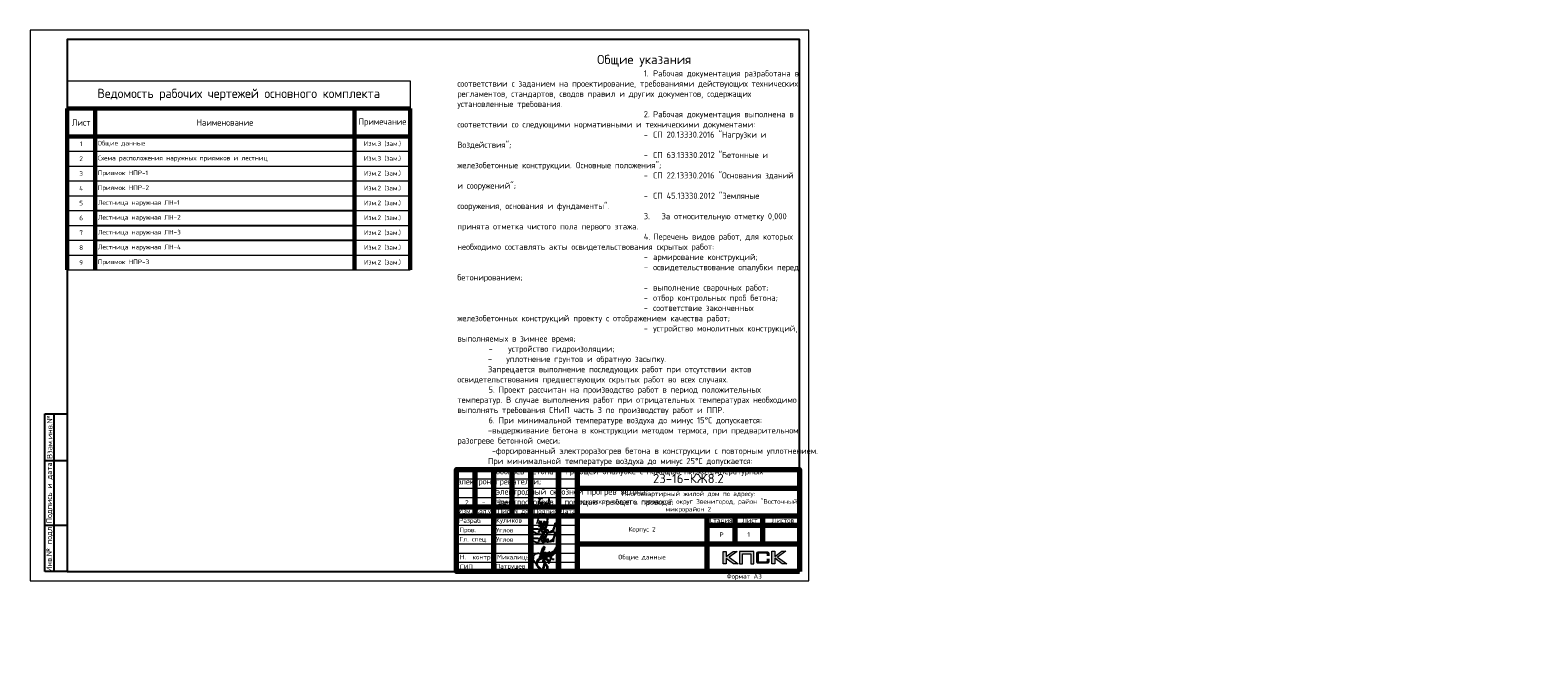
# Model space of a CAD drawing. Header units: millimetres. Extents: x 130535 to 3472113, y -231620 to 121434.
# Tile 1 of 133: x 130535 to 211849, y -14727 to 18963. Entities that reach past the tile are written whole.
import ezdxf
from ezdxf.enums import TextEntityAlignment as Align

# ---------------------------------------------------------------- set-up
doc = ezdxf.new("R2010")
doc.units = ezdxf.units.MM
doc.layers.get('DEFPOINTS').update_dxf_attribs({"color": 1, "lineweight": 0})
for name, color, linetype, lineweight in [('0.15', 252, 'Continuous', 15), ('Standard', 7, 'Continuous', 25), ('АС-Таблицы', 7, 'Continuous', 20), ('Выноски', 20, 'Continuous', 20), ('РАЗМЕРЫ', 1, 'Continuous', 9), ('Рамка', 7, 'Continuous', 70), ('Текст', 7, 'Continuous', 25), ('ТОНКИЕ', 7, 'Continuous', 9)]:
    doc.layers.add(name, color=color, linetype=linetype, lineweight=lineweight)
doc.layers.add('ТОЛСТЫЕ_ОСНОВНЫЕ', color=6, linetype='Continuous')
doc.styles.add('GOST-2.304_Type-B', font='GOST_Common.ttf')
doc.styles.add('style1', font='GOST_Common.ttf', dxfattribs={"height": 500})
doc.styles.add('ГОСТ', font='isocpeur.TTF')

# ---------------------------------------------------------------- blocks, each defined once
blk = doc.blocks.new('*T9')
at = {"color": 0, "linetype": 'Continuous', "lineweight": 60, "transparency": 16777216}
for p, q in [((0, -1500), (18500, -1500)), ((0, -1500), (0, -10200)), ((1500, -1500), (1500, -10200)), ((15500, -1500), (15500, -10200)), ((18500, -1500), (18500, -10200)), ((0, -3000), (18500, -3000))]:
    blk.add_line(p, q, dxfattribs=at)
at = {"color": 0, "lineweight": 20, "transparency": 16777216}
for p, q in [((0, -3800), (18500, -3800)), ((0, -4600), (18500, -4600)), ((0, -5400), (18500, -5400)), ((0, -6200), (18500, -6200)), ((0, -7000), (1500, -7000)), ((15500, -7000), (18500, -7000)), ((0, -7800), (1500, -7800)), ((15500, -7800), (18500, -7800)), ((0, -8600), (1500, -8600)), ((15500, -8600), (18500, -8600)), ((0, -9400), (18500, -9400)), ((0, -10200), (18500, -10200))]:
    blk.add_line(p, q, dxfattribs=at)
at = {"color": 0, "linetype": 'ByBlock', "lineweight": -2, "transparency": 16777216}
for p, q in [((1500, -7000), (15500, -7000)), ((1500, -7800), (15500, -7800)), ((1500, -8600), (15500, -8600))]:
    blk.add_line(p, q, dxfattribs=at)
at = {"layer": 'DEFPOINTS', "color": 8, "linetype": 'ByBlock', "lineweight": 0, "transparency": 16777216}
for p, q in [((0, 0), (18500, 0)), ((0, 0), (0, -1500)), ((18500, 0), (18500, -1500))]:
    blk.add_line(p, q, dxfattribs=at)
at = {"color": 0, "linetype": 'Continuous', "lineweight": -3, "transparency": 16777216, "style": 'GOST-2.304_Type-B'}
for s, insert, char_height, width, attachment_point in [('Ведомость рабочих чертежей основного комплекта', (9250, -750), 500, 18200, 5), ('Лист', (750, -2250), 350, 1200, 5), ('Наименование', (8500, -2250), 350, 13700, 5), ('Примечание', (17000, -2250), 350, 2700, 5), ('1', (750, -3400), 250, 1200, 5), ('Общие данные', (1650, -3400), 250, 13700, 4), ('Изм.3 (зам.)', (17000, -3400), 250, 2700, 5), ('2', (750, -4200), 250, 1200, 5), ('Изм.3 (зам.)', (17000, -4200), 250, 2700, 5), ('3', (750, -5000), 250, 1200, 5), ('{\\C1;Схема расположения наружных приямков и лестниц}', (1650, -4200), 250, 13700, 4), ('Приямок НПР-1', (1650, -5000), 250, 13700, 4), ('Изм.2 (зам.)', (17000, -5000), 250, 2700, 5), ('4', (750, -5800), 250, 1200, 5), ('Приямок НПР-2', (1650, -5800), 250, 13700, 4), ('Изм.2 (зам.)', (17000, -5800), 250, 2700, 5), ('5', (750, -6600), 250, 1200, 5), ('Лестница наружная ЛН-1', (1650, -6600), 250, 13700, 4), ('Изм.2 (зам.)', (17000, -6600), 250, 2700, 5), ('6', (750, -7400), 250, 1200, 5), ('Лестница наружная ЛН-2', (1650, -7400), 250, 13700, 4), ('Изм.2 (зам.)', (17000, -7400), 250, 2700, 5), ('7', (750, -8200), 250, 1200, 5), ('Лестница наружная ЛН-3', (1650, -8200), 250, 13700, 4), ('Изм.2 (зам.)', (17000, -8200), 250, 2700, 5), ('8', (750, -9000), 250, 1200, 5), ('Лестница наружная ЛН-4', (1650, -9000), 250, 13700, 4), ('Изм.2 (зам.)', (17000, -9000), 250, 2700, 5), ('9', (750, -9800), 250, 1200, 5), ('Приямок НПР-3', (1650, -9800), 250, 13700, 4), ('Изм.2 (зам.)', (17000, -9800), 250, 2700, 5)]:
    blk.add_mtext(s, dxfattribs=dict(at, insert=insert, char_height=char_height, width=width, attachment_point=attachment_point))
blk = doc.blocks.new('СЛОЖНЫЙ_ОБЪЕКТ_0')
at = {"layer": 'Standard', "color": 7, "linetype": 'Continuous', "lineweight": 25}
for points, start_tangent, end_tangent in [([(-6.58, 1.47), (-6.79, 1.26), (-6.97, 1.08), (-7.02, 0.85), (-7.02, 0.75), (-7, 0.63), (-6.84, 0.43), (-6.7, 0.33), (-6.55, 0.26), (-6.43, 0.26), (-6.35, 0.35), (-6.31, 0.52), (-6.28, 0.77), (-6.28, 1.01), (-6.3, 1.28), (-6.31, 1.54), (-6.3, 2.04), (-6.28, 2.3), (-6.25, 2.37), (-6.17, 2.3), (-6.14, 2), (-6.19, 1.85)], (-0.677851, -0.735199), (-0.339746, -0.940517)), ([(-6.18, 2.14), (-6.17, 1.97), (-6.17, 1.84), (-6.18, 1.7), (-6.18, 1.41), (-6.17, 1.22), (-6.17, 1.12), (-6.15, 0.96), (-6.12, 0.83)], (0.06248, -0.998046), (0.223108, -0.974794)), ([(-5.89, 1.59), (-5.94, 1.69), (-5.97, 1.69), (-6.02, 1.62), (-6.06, 1.5), (-6.08, 1.41), (-6.08, 1.37), (-6.09, 1.22), (-6.07, 1.07), (-6.04, 1), (-6.01, 0.99), (-5.98, 1.01), (-5.95, 1.05), (-5.92, 1.08), (-5.91, 1.1), (-5.84, 1.21), (-5.8, 1.32), (-5.78, 1.44), (-5.77, 1.6), (-5.81, 1.75), (-5.83, 1.77), (-5.86, 1.75), (-5.89, 1.72), (-5.91, 1.57), (-5.92, 1.49), (-5.92, 1.33), (-5.91, 1.22), (-5.87, 1.16), (-5.81, 1.12), (-5.75, 1.2), (-5.71, 1.26), (-5.69, 1.32), (-5.66, 1.41), (-5.64, 1.52), (-5.63, 1.66), (-5.64, 1.81), (-5.66, 1.82), (-5.67, 1.82), (-5.7, 1.76), (-5.71, 1.67), (-5.72, 1.54), (-5.72, 1.42), (-5.66, 1.29), (-5.62, 1.28), (-5.55, 1.31), (-5.46, 1.43), (-5.4, 1.6), (-5.37, 1.86), (-5.39, 1.98), (-5.41, 2), (-5.43, 1.97), (-5.46, 1.93), (-5.51, 1.79), (-5.53, 1.66), (-5.51, 1.54), (-5.46, 1.47), (-5.41, 1.46), (-5.35, 1.5), (-5.27, 1.62), (-5.19, 1.74), (-5.14, 1.88), (-5.11, 2.03), (-5.11, 2.11), (-5.12, 2.14), (-5.14, 2.12), (-5.17, 2.04), (-5.21, 1.92), (-5.24, 1.79), (-5.25, 1.68), (-5.25, 1.58), (-5.24, 1.52), (-5.22, 1.5), (-5.19, 1.48), (-5.15, 1.52), (-5.09, 1.58), (-4.95, 1.78), (-4.76, 2.17), (-4.67, 2.98), (-4.67, 3.23), (-4.69, 3.26), (-4.71, 3.26), (-4.74, 3.23), (-4.78, 3.18), (-4.87, 2.96), (-4.89, 2.75), (-4.92, 2.58), (-4.96, 2.44), (-5, 2.1), (-5.05, 1.67), (-5.06, 1.44), (-5.07, 1.33), (-5.05, 1.1), (-5.04, 0.88), (-5.04, 0.78), (-5.05, 0.74), (-5.07, 0.75), (-5.08, 0.78), (-5.09, 0.8), (-5.08, 1.08), (-4.94, 1.35), (-4.91, 1.37), (-4.85, 1.35), (-4.78, 1.35), (-4.62, 1.41)], (-0.169301, 0.985564), (0.921845, 0.387559)), ([(-6.33, 1.09), (-6.3, 1.08), (-6.27, 1.08), (-6.23, 1.1), (-6.2, 1.11), (-6.16, 1.12), (-6.14, 1.14), (-6.12, 1.17)], (0.983291, -0.18204), (0.7365, 0.676437))]:
    blk.add_spline(points, degree=3, dxfattribs=dict(at, start_tangent=start_tangent, end_tangent=end_tangent))
blk = doc.blocks.new('Роспись')
at = {"layer": 'Текст', "color": 4}
blk.add_lwpolyline([(4.18, 0.67), (6.68, 5.03), (5.62, 0.66)], dxfattribs=at)
for points in [[(7.11, 5.14), (7.17, 2.59), (9.02, 5.2), (8.57, 4.35), (6.55, -0.29), (0.19, 1.88), (9.09, 2.02)], [(9.09, 2.02), (9.4, 1.96), (6.15, 0.84), (8.42, 0.77), (8.9, 0.77)], [(8.9, 0.77), (8.97, 0.64), (9.94, 1.16)], [(9.94, 1.16), (9.82, 0.79), (10.85, 0.93)], [(10.85, 0.93), (11.13, 1.44), (11.23, 1.11), (10.92, 0.57), (10.85, 0.93)], [(11.23, 1.12), (11.03, 1.05), (10.98, 1.33), (11.05, 1.41)], [(11.23, 1.12), (12.72, 3.08), (13.28, 5.66), (11.96, 0.97)], [(11.96, 0.97), (12.16, 0.71), (12.34, 1.19), (12.03, 1.14), (11.96, 0.97)]]:
    blk.add_spline(points, degree=3, dxfattribs=at)
blk = doc.blocks.new('11')
at = {"layer": 'Выноски'}
for p, q in [((47885, 66608), (47944, 66700)), ((47944, 66700), (47962, 66737)), ((47962, 66737), (47989, 66781)), ((47989, 66781), (48016, 66806)), ((48016, 66806), (48038, 66823)), ((48038, 66823), (48060, 66786)), ((48060, 66786), (48058, 66769))]:
    blk.add_line(p, q, dxfattribs=at)
blk.add_lwpolyline([(47863, 66761), (47937, 66865), (47843, 66458), (47885, 66564), (47905, 66616), (47954, 66628), (47979, 66606), (47957, 66539), (47937, 66487), (47947, 66458), (47991, 66470), (48051, 66611), (48041, 66569), (48023, 66505), (48023, 66448), (48065, 66448), (48090, 66529), (48110, 66608), (48043, 66369), (47972, 66275), (47954, 66344), (47991, 66389), (48078, 66431), (48142, 66470), (48154, 66441), (48204, 66512), (48246, 66606), (48209, 66455), (48204, 66418), (48295, 66574), (48265, 66463), (48265, 66455), (48312, 66453), (48342, 66529), (48347, 66584), (48337, 66465), (48349, 66453), (48401, 66569), (48443, 66616), (48461, 66678), (48466, 66727), (48436, 66811), (48399, 66754), (48399, 66618), (48389, 66549), (48374, 66507), (48416, 66564), (48441, 66576), (48451, 66524), (48433, 66482), (48419, 66453), (48424, 66428), (48458, 66421)], dxfattribs=at)
blk = doc.blocks.new('A$Cd09756da')
h = blk.add_hatch(color=0)
h.paths.add_polyline_path([(-3363, 1089), (-3590, 1089), (-3962, 809), (-3962, 1089), (-4120, 1089), (-4120, 417), (-3962, 417), (-3962, 712), (-3560, 417), (-3308, 417), (-3809, 772)])
h.paths.add_polyline_path([(-3080, 963), (-2635, 963), (-2635, 417), (-2478, 417), (-2478, 1089), (-2645, 1089), (-3236, 1089), (-3236, 930), (-3236, 417), (-3080, 417)])
h.paths.add_polyline_path([(-1340, 1093), (-1498, 1093), (-1498, 420), (-1340, 420), (-1340, 716), (-938, 420), (-686, 420), (-1187, 776), (-741, 1093), (-968, 1093), (-1340, 813)])
at = {"true_color": 0x5f007f}
blk.add_hatch(color=206, dxfattribs=at).paths.add_polyline_path([(-1629, 1018), (-1631, 1026), (-1634, 1032), (-1638, 1038), (-1641, 1044), (-1644, 1049), (-1649, 1054), (-1653, 1059), (-1657, 1063), (-1662, 1066), (-1668, 1071), (-1674, 1074), (-1681, 1077), (-1688, 1079), (-1696, 1082), (-1703, 1084), (-1721, 1088), (-1741, 1091), (-1762, 1092), (-1786, 1093), (-2187, 1093), (-2210, 1092), (-2231, 1091), (-2251, 1088), (-2268, 1084), (-2276, 1082), (-2284, 1079), (-2291, 1077), (-2297, 1073), (-2303, 1071), (-2310, 1066), (-2315, 1063), (-2319, 1059), (-2323, 1054), (-2327, 1049), (-2331, 1044), (-2335, 1038), (-2337, 1032), (-2340, 1025), (-2343, 1018), (-2345, 1010), (-2348, 994), (-2351, 976), (-2353, 956), (-2353, 934), (-2353, 580), (-2353, 557), (-2351, 537), (-2348, 519), (-2345, 502), (-2343, 495), (-2340, 488), (-2337, 481), (-2335, 474), (-2331, 469), (-2327, 463), (-2323, 459), (-2319, 454), (-2315, 450), (-2309, 446), (-2303, 443), (-2297, 439), (-2291, 436), (-2283, 434), (-2276, 431), (-2268, 429), (-2251, 425), (-2231, 423), (-2209, 421), (-2187, 420), (-1786, 420), (-1762, 421), (-1741, 422), (-1721, 425), (-1704, 428), (-1696, 431), (-1688, 433), (-1681, 436), (-1674, 439), (-1668, 442), (-1662, 446), (-1657, 450), (-1653, 454), (-1649, 458), (-1644, 463), (-1641, 468), (-1638, 474), (-1634, 481), (-1631, 487), (-1629, 495), (-1626, 502), (-1623, 519), (-1620, 537), (-1619, 557), (-1618, 580), (-1618, 691), (-1775, 691), (-1775, 600), (-1775, 594), (-1776, 588), (-1777, 582), (-1779, 577), (-1781, 572), (-1783, 568), (-1786, 564), (-1789, 560), (-1792, 557), (-1797, 554), (-1801, 552), (-1806, 550), (-1811, 548), (-1817, 548), (-1824, 547), (-1830, 546), (-2153, 546), (-2159, 547), (-2164, 548), (-2168, 550), (-2172, 552), (-2176, 555), (-2180, 557), (-2183, 561), (-2186, 565), (-2189, 569), (-2191, 573), (-2193, 578), (-2194, 583), (-2196, 593), (-2197, 602), (-2197, 925), (-2197, 931), (-2196, 936), (-2195, 941), (-2193, 946), (-2192, 950), (-2190, 954), (-2187, 957), (-2185, 961), (-2181, 963), (-2178, 966), (-2173, 968), (-2169, 970), (-2164, 971), (-2160, 972), (-2154, 972), (-2149, 972), (-1830, 972), (-1824, 972), (-1817, 972), (-1812, 970), (-1807, 969), (-1802, 967), (-1797, 965), (-1793, 961), (-1790, 958), (-1786, 954), (-1783, 950), (-1781, 946), (-1779, 941), (-1777, 936), (-1776, 931), (-1775, 925), (-1775, 918), (-1775, 844), (-1618, 844), (-1618, 934), (-1619, 956), (-1620, 976), (-1623, 994), (-1627, 1010)])
at = {"color": 0, "lineweight": 0}
for points in [[(-4120, 417), (-4120, 1089), (-3962, 1089), (-3962, 809), (-3590, 1089), (-3363, 1089), (-3809, 772), (-3308, 417), (-3560, 417), (-3962, 712), (-3962, 417), (-4120, 417)], [(-3080, 417), (-3080, 963), (-2635, 963), (-2635, 417), (-2478, 417), (-2478, 1089), (-2645, 1089), (-3236, 1089), (-3236, 930), (-3236, 417), (-3080, 417)], [(-1498, 420), (-1498, 1093), (-1340, 1093), (-1340, 813), (-968, 1093), (-741, 1093), (-1187, 776), (-686, 420), (-938, 420), (-1340, 716), (-1340, 420), (-1498, 420)]]:
    blk.add_lwpolyline(points, close=True, dxfattribs=at)
at = {"lineweight": 35}
blk.add_lwpolyline([(-13508, 523), (-13547, 578), (-13600, 632), (-13677, 670), (-13759, 693), (-13818, 702), (-13912, 702), (-14016, 676), (-14099, 633), (-14147, 575), (-14180, 499), (-14196, 424), (-14178, 345), (-14125, 271), (-14070, 216), (-14013, 165), (-13943, 121), (-13865, 83), (-13793, 64), (-13740, 64), (-13666, 78), (-13601, 136), (-13593, 202), (-13604, 266), (-13651, 344), (-13699, 405), (-13737, 443), (-13779, 503), (-13800, 532), (-13813, 569), (-13820, 591), (-13820, 601), (-13802, 592), (-13787, 577), (-13771, 554), (-13766, 528), (-13766, 443), (-13775, 355), (-13799, 285), (-13814, 219), (-13841, 149)], dxfattribs=at)
at = {"layer": 'Рамка', "lineweight": 15}
for p, q in [((-18500, 5000), (-12000, 5000)), ((-18500, 4500), (-12000, 4500)), ((-18500, 4000), (-12000, 4000)), ((-18500, 2500), (-12000, 2500)), ((-18500, 2000), (-12000, 2000)), ((-18500, 1500), (-12000, 1500)), ((-18500, 1000), (-12000, 1000)), ((-18500, 500), (-12000, 500))]:
    blk.add_line(p, q, dxfattribs=at)
at = {"layer": 'Рамка'}
for p, q in [((-17500, 3000), (-17500, 5500)), ((-16500, 0), (-16500, 5500)), ((-15500, 3000), (-15500, 5500)), ((-14500, 0), (-14500, 5500)), ((-14500, 5500), (-14500, 0)), ((-13000, 5500), (-13000, 0)), ((-13000, 0), (-13000, 5500)), ((-12000, 5500), (-12000, 0)), ((-12000, 4500), (0, 4500)), ((-18500, 3500), (-12000, 3500)), ((-18500, 3000), (0, 3000)), ((-5000, 3000), (-5000, 0)), ((-5000, 2500), (0, 2500)), ((-5000, 2500), (0, 2500)), ((-3500, 3000), (-3500, 1500)), ((-2000, 3000), (-2000, 1500)), ((-12000, 1500), (0, 1500))]:
    blk.add_line(p, q, dxfattribs=at)
blk.add_lwpolyline([(0, 0), (-18500, 0), (-18500, 5500), (0, 5500)], close=True, dxfattribs=at)
at = {"color": 18, "true_color": 0x000000, "xscale": 100, "yscale": 100, "zscale": 100}
for p in [(-14508, 2045), (-14508, 1545)]:
    blk.add_blockref('Роспись', p, dxfattribs=at)
at = {"layer": '0.15', "xscale": 462, "yscale": 462, "zscale": 462, "rotation": 339.9822667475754}
blk.add_blockref('СЛОЖНЫЙ_ОБЪЕКТ_0', (-11452, -669), dxfattribs=at)
at = {"layer": 'Выноски'}
blk.add_blockref('11', (-62024, -63871), dxfattribs=at)
at = {"color": 7, "style": 'ГОСТ'}
for s, p in [('Разраб', (-18371, 2627)), ('.', (-17258, 2627))]:
    blk.add_text(s, height=250, dxfattribs=at).set_placement(p)
at = {"layer": 'РАЗМЕРЫ', "color": 7, "char_height": 250, "attachment_point": 4, "style": 'ГОСТ'}
for s, insert in [('{\\C256;Куликов}', (-16371, 2734)), ('Пров.', (-18346, 2215)), ('Гл. спец.', (-18346, 1715)), ('Углов', (-16371, 2234)), ('Углов', (-16371, 1734))]:
    blk.add_mtext_dynamic_manual_height_columns(s, width=2000, gutter_width=1250, heights=[0], dxfattribs=dict(at, insert=insert))
at = {"layer": 'РАЗМЕРЫ', "color": 7, "linetype": 'Continuous', "char_height": 250, "width": 2000, "attachment_point": 4, "style": 'GOST-2.304_Type-B'}
for s, insert in [(' Н.  контр.', (-18500, 750)), (' ГИП', (-18500, 250)), (' Михалицын', (-16500, 750)), ('Патрушев', (-16394, 255))]:
    blk.add_mtext(s, dxfattribs=dict(at, insert=insert))
at = {"layer": 'Текст', "color": 7, "style": 'ГОСТ'}
blk.add_text('23-16-КЖ8.2', height=500, dxfattribs=at).set_placement((-6003, 5019), align=Align.MIDDLE_CENTER)
at = {"layer": 'Текст', "color": 7, "style": 'GOST-2.304_Type-B'}
for s, p in [('Изм.', (-18400, 3141)), ('Кол.уч.', (-17490, 3143)), ('Лист', (-16298, 3139)), ('N док.', (-15435, 3141)), ('Подпись', (-14340, 3127)), ('Дата', (-12920, 3127)), ('Стадия', (-4850, 2640)), ('Лист', (-3100, 2640)), ('Листов', (-1508, 2640)), ('Р', (-4328, 1863))]:
    blk.add_text(s, height=250, dxfattribs=at).set_placement(p)
at = {"layer": 'Текст', "color": 7, "linetype": 'Continuous', "lineweight": 0, "char_height": 250, "attachment_point": 5, "style": 'GOST-2.304_Type-B'}
for s, insert, width in [('Многоквартирный жилой дом по адресу:\\PМосковская область, городской округ Звенигород, район "Восточный", микрорайон 2', (-6000, 3750), 12000), ('Корпус 2', (-8500, 2250), 7000)]:
    blk.add_mtext(s, dxfattribs=dict(at, insert=insert, width=width))
blk = doc.blocks.new('*U28')
at = {"layer": 'ТОЛСТЫЕ_ОСНОВНЫЕ'}
for p, q in [((8, 5), (8, 90)), ((8, 90), (20, 90)), ((13, 5), (13, 90)), ((8, 65), (20, 65)), ((8, 30), (20, 30)), ((20, 5), (8, 5))]:
    blk.add_line(p, q, dxfattribs=at)
at = {"layer": 'ТОЛСТЫЕ_ОСНОВНЫЕ', "color": 6}
blk.add_lwpolyline([(20, 5), (415, 5), (415, 292), (20, 292)], close=True, dxfattribs=at)
at = {"layer": 'ТОНКИЕ'}
blk.add_lwpolyline([(0, 0), (420, 0), (420, 297), (0, 297)], close=True, dxfattribs=at)
at = {"layer": 'Текст', "style": 'style1'}
for s, p in [('Взам.инв.№', (10.5, 77.5)), ('Подпись и дата', (10.5, 47.5)), ('Инв.№ подл.', (10.5, 17.5))]:
    blk.add_text(s, height=3, rotation=90, dxfattribs=at).set_placement(p, align=Align.MIDDLE)
blk.add_text('Формат А3', height=2.5, dxfattribs=at).set_placement((375.57, 1.2))
blk = doc.blocks.new('*T10')
at = {"layer": 'АС-Таблицы', "color": 0, "linetype": 'ByBlock', "lineweight": -2, "transparency": 16777216}
for p, q in [((0, 0), (1500, 0)), ((0, -1000), (1500, -1000))]:
    blk.add_line(p, q, dxfattribs=at)
at = {"layer": 'АС-Таблицы', "color": 0, "linetype": 'ByBlock', "lineweight": 50, "transparency": 16777216}
for p, q in [((0, 0), (0, -1000)), ((1500, 0), (1500, -1000))]:
    blk.add_line(p, q, dxfattribs=at)
at = {"layer": 'АС-Таблицы', "color": 0, "transparency": 16777216, "insert": (750, -500), "char_height": 250, "width": 1000, "attachment_point": 5, "style": 'ГОСТ'}
blk.add_mtext('1', dxfattribs=at)

msp = doc.modelspace()

# ---------------------------------------------------------------- block references
at = {"xscale": 100, "yscale": 100, "zscale": 100}
msp.add_blockref('*U28', (130534.6, -10737.4), dxfattribs=at)
for name, p in [('*T9', (132534.6, 16234.3)), ('*T10', (168534.6, -7737.4))]:
    msp.add_blockref(name, p)
at = {"lineweight": 50, "ltscale": 100}
msp.add_blockref('A$Cd09756da', (172034.6, -10237.4), dxfattribs=at)
at = {"layer": 'Выноски'}
msp.add_blockref('11', (110087.4, -73093.9), dxfattribs=at)

# ---------------------------------------------------------------- texts
at = {"insert": (153574.3, 18462.6), "char_height": 330, "attachment_point": 1, "style": 'ГОСТ'}
msp.add_mtext_dynamic_manual_height_columns('\\pi10055.14148;{\\H1.5152x;\\P\\pi7542.56108;Общие указания\\P\\pi1650;}1.^IРабочая документация разработана в соответствии с заданием на проектирование, требованиями действующих технических регламентов, стандартов, сводов правил и других документов, содержащих установленные требования.\\P2.^IРабочая документация выполнена в соответствии со следующими нормативными и техническими документами:\\P-^IСП 20.13330.2016 "Нагрузки и Воздействия";\\P-^IСП 63.13330.2012 "Бетонные и железобетонные конструкции. Основные положения";\\P-^IСП 22.13330.2016 "Основания зданий и сооружений";\\P-^IСП 45.13330.2012 "Земляные сооружения, основания и фундаменты".\\P3.   За относительную отметку 0,000 принята отметка чистого пола первого этажа.\\P4.^IПеречень видов работ, для которых необходимо составлять акты освидетельствования скрытых работ:\\P-^Iармирование конструкций;\\P-^Iосвидетельствование опалубки перед бетонированием;\\P-^Iвыполнение сварочных работ;\\P-^Iотбор контрольных проб бетона;\\P-^Iсоответствие законченных железобетонных конструкций проекту с отображением качества работ;\\P-^Iустройство монолитных конструкций, выполняемых в зимнее время;  \\P\\pi0;        -    устройство гидроизоляции;\\P\\pi1650;-^Iуплотнение грунтов и обратную засыпку.\\PЗапрещается выполнение последующих работ при отсутствии актов освидетельствования предшествующих скрытых работ во всех случаях.\\P\\pi0;        5. Проект рассчитан на производство работ в период положительных температур. В случае выполнения работ при отрицательных температурах необходимо выполнять требования СНиП часть 3 по производству работ и ППР.\\P        6. При минимальной температуре воздуха до минус 15°С допускается:\\P\\pi1650;-выдерживание бетона в конструкции методом термоса, при предварительном разогреве бетонной смеси;\\P -форсированный электроразогрев бетона в конструкции с повторным уплотнением.\\PПри минимальной температуре воздуха до минус 25°С допускается:\\P -обогрев бетона в греющей опалубке с помощью низкотемпературных электронагревателей;\\P -электродный сквозной прогрев бетона;\\P -электрообогрев с помощью греющего провода.', width=18460.283, gutter_width=5800, heights=[33815.2], dxfattribs=at)
at = {"color": 1, "linetype": 'Continuous', "lineweight": 30, "insert": (163534.6, -9487.4), "char_height": 250, "width": 7000, "attachment_point": 5, "style": 'GOST-2.304_Type-B'}
msp.add_mtext('Общие данные', dxfattribs=at)
at = {"layer": 'Текст', "color": 7, "style": 'GOST-2.304_Type-B'}
for s, p in [('2', (153993.4, -6631.4)), ('Зам.', (155772.4, -6613.5)), ('-', (154903.4, -6630))]:
    msp.add_text(s, height=250, dxfattribs=at).set_placement(p)

doc.saveas('drawing.dxf')
